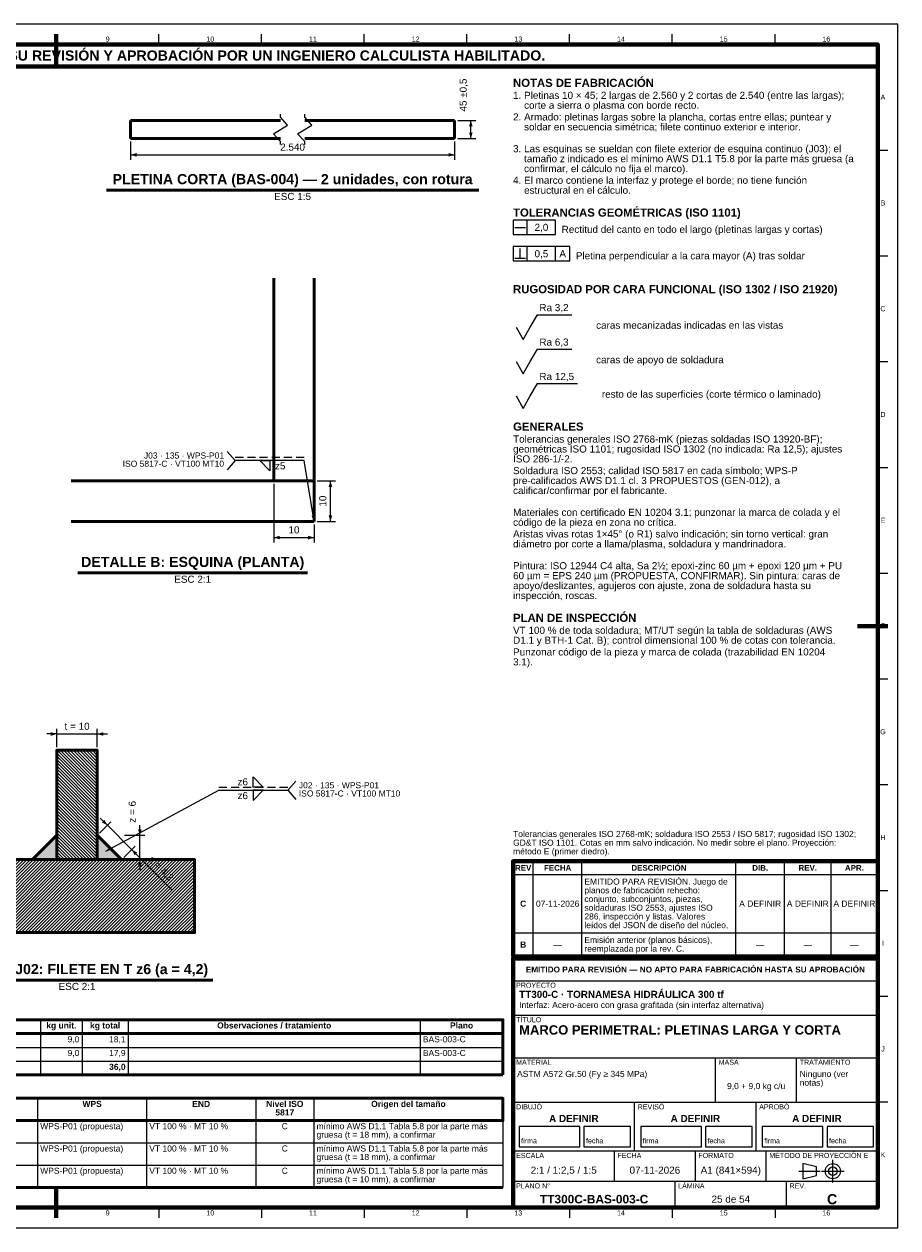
# Model space of a CAD drawing. Header units: millimetres. Extents: x 0 to 841, y 0 to 594.
# Tile 2 of 2: x 410 to 841, y 0 to 594. Entities that reach past the tile are written whole.
import ezdxf
from ezdxf.enums import TextEntityAlignment as Align

# ---------------------------------------------------------------- set-up
doc = ezdxf.new("R2010")
doc.units = ezdxf.units.MM
doc.linetypes.add('EJE', pattern=[31, 20, -4, 3, -4])
doc.linetypes.add('OCULTO', pattern=[6, 4, -2])
for name, color, linetype, lineweight in [('ACH', 7, 'CONTINUOUS', 13), ('COTA', 7, 'CONTINUOUS', 25), ('EJE', 7, 'EJE', 25), ('FINA', 7, 'CONTINUOUS', 25), ('MARCO', 7, 'CONTINUOUS', 70), ('OCU', 7, 'OCULTO', 25), ('TXT', 7, 'CONTINUOUS', 25), ('VIS', 7, 'CONTINUOUS', 50)]:
    doc.layers.add(name, color=color, linetype=linetype, lineweight=lineweight)
doc.styles.add('STD', font='LiberationSans-Regular.ttf')
doc.styles.add('STDB', font='LiberationSans-Bold.ttf')

msp = doc.modelspace()

# ---------------------------------------------------------------- hatches: boundary and pattern name
at = {"layer": 'ACH'}
h = msp.add_hatch(dxfattribs=at)
h.set_pattern_fill('ANSI31', scale=0.35, angle=90)
h.paths.add_polyline_path([(425.75, 181.72), (445.75, 181.72), (445.75, 235.72), (425.75, 235.72)])
h = msp.add_hatch(color=7, dxfattribs=at)
h.dxf.hatch_style = 1
h.paths.add_polyline_path([(425.75, 181.72), (413.75, 181.72), (425.75, 193.72)])
h = msp.add_hatch(color=7, dxfattribs=at)
h.dxf.hatch_style = 1
h.paths.add_polyline_path([(445.75, 181.72), (457.75, 181.72), (445.75, 193.72)])
h = msp.add_hatch(dxfattribs=at)
h.set_pattern_fill('ANSI31', scale=0.35)
h.paths.add_polyline_path([(377.75, 145.72), (493.75, 145.72), (493.75, 181.72), (377.75, 181.72)])

# ---------------------------------------------------------------- linework, layer by layer
at = {"layer": 'COTA'}
for p, q in [((623.65, 546.5), (632.65, 546.5)), ((630.15, 537.5), (630.15, 546.5)), ((462.15, 536), (462.15, 527)), ((622.15, 536), (622.15, 527)), ((623.65, 537.5), (632.65, 537.5)), ((462.15, 529.5), (622.15, 529.5)), ((651.9, 493.7), (657.1, 493.7)), ((658, 490.2), (658, 497.2)), ((654.5, 478.5), (654.5, 483.3)), ((658, 477.2), (658, 484.2)), ((672, 477.2), (672, 484.2)), ((651.9, 478.5), (657.1, 478.5)), ((513.84, 378.62), (509.84, 383.12)), ((513.84, 378.62), (509.84, 374.12)), ((547.84, 378.62), (513.84, 378.62)), ((552.84, 348.62), (547.84, 378.62)), ((554.34, 368.62), (563.34, 368.62)), ((560.84, 348.62), (560.84, 368.62)), ((532.84, 367.12), (532.84, 338.12)), ((552.84, 347.12), (552.84, 338.12)), ((554.34, 348.62), (563.34, 348.62)), ((532.84, 340.62), (552.84, 340.62)), ((425.75, 243.72), (420.75, 243.72)), ((425.75, 237.22), (425.75, 246.22)), ((425.75, 243.72), (445.75, 243.72)), ((445.75, 237.22), (445.75, 246.22)), ((445.75, 243.72), (450.75, 243.72)), ((539.75, 215.92), (543.75, 220.42)), ((449.95, 185.92), (505.75, 215.92)), ((505.75, 215.92), (539.75, 215.92)), ((539.75, 215.92), (543.75, 211.42)), ((450.7, 198.67), (447.16, 202.21)), ((446.81, 194.79), (452.47, 200.44)), ((450.7, 198.67), (462.7, 186.67)), ((466.75, 193.72), (466.75, 198.72)), ((459.25, 193.72), (469.25, 193.72)), ((466.75, 181.72), (466.75, 193.72)), ((458.81, 182.79), (464.47, 188.44)), ((462.7, 186.67), (466.24, 183.14)), ((462.7, 186.67), (482.48, 166.89)), ((459.25, 181.72), (469.25, 181.72)), ((466.75, 181.72), (466.75, 176.72))]:
    msp.add_line(p, q, dxfattribs=at)
for points in [[(651, 490.2), (672, 490.2), (672, 497.2), (651, 497.2)], [(651, 477.2), (679, 477.2), (679, 484.2), (651, 484.2)], [(530.97, 378.62), (530.97, 373.62), (525.97, 378.62)], [(522.62, 217.52), (522.62, 222.52), (527.62, 217.52)], [(522.62, 215.92), (522.62, 210.92), (527.62, 215.92)]]:
    msp.add_lwpolyline(points, close=True, dxfattribs=at)
for points in [[(659.5, 444.5), (663, 450.6), (679.99, 450.6)], [(652.5, 444.5), (656, 438.4), (659.5, 444.5)], [(659.5, 427.5), (663, 433.6), (679.99, 433.6)], [(652.5, 427.5), (656, 421.4), (659.5, 427.5)], [(659.5, 410.5), (663, 416.6), (682.82, 416.6)], [(652.5, 410.5), (656, 404.4), (659.5, 410.5)]]:
    msp.add_lwpolyline(points, dxfattribs=at)
for points in [[(630.15, 546.5), (629.25, 543.5), (631.05, 543.5)], [(630.15, 537.5), (631.05, 540.5), (629.25, 540.5)], [(462.15, 529.5), (465.15, 528.6), (465.15, 530.4)], [(622.15, 529.5), (619.15, 530.4), (619.15, 528.6)], [(560.84, 368.62), (559.94, 365.62), (561.74, 365.62)], [(552.84, 348.62), (553.24, 351.73), (551.46, 351.43)], [(560.84, 348.62), (561.74, 351.62), (559.94, 351.62)], [(532.84, 340.62), (535.84, 339.72), (535.84, 341.52)], [(552.84, 340.62), (549.84, 341.52), (549.84, 339.72)], [(425.75, 243.72), (422.75, 244.62), (422.75, 242.82)], [(445.75, 243.72), (448.75, 242.82), (448.75, 244.62)], [(450.7, 198.67), (449.21, 201.43), (447.94, 200.16)], [(466.75, 193.72), (467.65, 196.72), (465.85, 196.72)], [(449.95, 185.92), (453.02, 186.55), (452.17, 188.14)], [(462.7, 186.67), (464.18, 183.92), (465.46, 185.19)], [(466.75, 181.72), (465.85, 178.72), (467.65, 178.72)]]:
    msp.add_solid(points, dxfattribs=at)
at = {"layer": 'EJE'}
for p, q in [((808.88, 22.42), (808.88, 33.58)), ((792.14, 28), (802.68, 28)), ((803.3, 28), (814.46, 28))]:
    msp.add_line(p, q, dxfattribs=at)
at = {"layer": 'FINA'}
for p, q in [((425.5, 584), (425.5, 589)), ((476.19, 584), (476.19, 589)), ((526.88, 584), (526.88, 589)), ((577.56, 584), (577.56, 589)), ((628.25, 584), (628.25, 589)), ((678.94, 584), (678.94, 589)), ((729.62, 584), (729.62, 589)), ((780.31, 584), (780.31, 589)), ((831, 531.82), (836, 531.82)), ((831, 479.64), (836, 479.64)), ((831, 427.45), (836, 427.45)), ((831, 375.27), (836, 375.27)), ((831, 323.09), (836, 323.09)), ((831, 270.91), (836, 270.91)), ((831, 218.73), (836, 218.73)), ((661, 134), (661, 180.9)), ((685, 134), (685, 180.9)), ((761, 134), (761, 180.9)), ((785, 134), (785, 180.9)), ((808, 134), (808, 180.9)), ((651, 174.4), (831, 174.4)), ((831, 166.55), (836, 166.55)), ((651, 145.6), (831, 145.6)), ((651, 134), (831, 134)), ((651, 133), (831, 133)), ((651, 122), (831, 122)), ((831, 114.36), (836, 114.36)), ((417.78, 102.7), (417.78, 75.5)), ((438.2, 102.7), (438.2, 75.5)), ((461.02, 102.7), (461.02, 75.5)), ((605.16, 102.7), (605.16, 75.5)), ((651, 105), (831, 105)), ((25, 95.9), (646, 95.9)), ((25, 89.1), (646, 89.1)), ((651, 84), (831, 84)), ((751, 62), (751, 84)), ((791, 62), (791, 84)), ((25, 82.3), (646, 82.3)), ((416.27, 64), (416.27, 20)), ((470.11, 64), (470.11, 20)), ((523.95, 64), (523.95, 20)), ((552.67, 64), (552.67, 20)), ((646, 64), (646, 20)), ((651, 62), (831, 62)), ((711, 38), (711, 62)), ((771, 38), (771, 62)), ((831, 62.18), (836, 62.18)), ((25, 53), (646, 53)), ((25, 42), (646, 42)), ((651, 38), (831, 38)), ((701, 23), (701, 38)), ((741, 23), (741, 38)), ((776, 23), (776, 38)), ((25, 31), (646, 31)), ((651, 23), (831, 23)), ((731, 10), (731, 23)), ((786, 10), (786, 23)), ((425.5, 10), (425.5, 5)), ((476.19, 10), (476.19, 5)), ((526.88, 10), (526.88, 5)), ((577.56, 10), (577.56, 5)), ((628.25, 10), (628.25, 5)), ((678.94, 10), (678.94, 5)), ((729.62, 10), (729.62, 5)), ((780.31, 10), (780.31, 5))]:
    msp.add_line(p, q, dxfattribs=at)
for points in [[(0, 0), (841, 0), (841, 594), (0, 594)], [(654, 40), (684, 40), (684, 50), (654, 50)], [(686, 40), (709, 40), (709, 50), (686, 50)], [(714, 40), (744, 40), (744, 50), (714, 50)], [(746, 40), (769, 40), (769, 50), (746, 50)], [(774, 40), (804, 40), (804, 50), (774, 50)], [(806, 40), (829, 40), (829, 50), (806, 50)], [(794, 24.28), (800.82, 25.83), (800.82, 30.17), (794, 31.72)]]:
    msp.add_lwpolyline(points, close=True, dxfattribs=at)
for points in [[(536.15, 534.5), (536.15, 536), (532.65, 539.8), (539.65, 544.2), (536.15, 548), (536.15, 549.5)], [(548.15, 534.5), (548.15, 536), (544.65, 539.8), (551.65, 544.2), (548.15, 548), (548.15, 549.5)]]:
    msp.add_lwpolyline(points, dxfattribs=at)
for radius in [3.72, 2.17]:
    msp.add_circle((808.88, 28), radius, dxfattribs=at)
at = {"layer": 'MARCO'}
for p, q in [((425.5, 589), (425.5, 574)), ((836, 297), (821, 297)), ((425.5, 5), (425.5, 20))]:
    msp.add_line(p, q, dxfattribs=at)
for points in [[(20, 10), (831, 10), (831, 584), (20, 584)], [(20, 573), (831, 573), (831, 584), (20, 584)], [(651, 134), (831, 134), (831, 180.9), (651, 180.9)], [(651, 10), (831, 10), (831, 133), (651, 133)]]:
    msp.add_lwpolyline(points, close=True, dxfattribs=at)
at = {"layer": 'OCU'}
for p, q in [((547.84, 380.22), (513.84, 380.22)), ((505.75, 217.52), (539.75, 217.52))]:
    msp.add_line(p, q, dxfattribs=at)
at = {"layer": 'VIS'}
for p, q in [((450.22, 512.1), (634.08, 512.1)), ((436.19, 323.22), (549.5, 323.22)), ((368.68, 122.32), (502.82, 122.32)), ((646, 102.7), (646, 75.5)), ((25, 75.5), (646, 75.5)), ((25, 20), (646, 20))]:
    msp.add_line(p, q, dxfattribs=at)
for points in [[(462.15, 537.5), (462.15, 546.5)], [(462.15, 546.5), (536.15, 546.5)], [(548.15, 546.5), (622.15, 546.5)], [(622.15, 537.5), (622.15, 546.5)], [(462.15, 537.5), (536.15, 537.5)], [(548.15, 537.5), (622.15, 537.5)], [(532.84, 368.62), (532.84, 468.62)], [(552.84, 368.62), (552.84, 468.62)], [(432.84, 368.62), (552.84, 368.62)], [(532.84, 368.62), (552.84, 368.62)], [(552.84, 348.62), (552.84, 368.62)], [(432.84, 348.62), (552.84, 348.62)]]:
    msp.add_lwpolyline(points, dxfattribs=at)
for points in [[(425.75, 181.72), (445.75, 181.72), (445.75, 235.72), (425.75, 235.72)], [(425.75, 181.72), (413.75, 181.72), (425.75, 193.72)], [(425.75, 181.72), (413.75, 181.72), (425.75, 193.72)], [(445.75, 181.72), (457.75, 181.72), (445.75, 193.72)], [(445.75, 181.72), (457.75, 181.72), (445.75, 193.72)], [(377.75, 145.72), (493.75, 145.72), (493.75, 181.72), (377.75, 181.72)], [(25, 95.9), (646, 95.9), (646, 102.7), (25, 102.7)], [(25, 53), (646, 53), (646, 64), (25, 64)]]:
    msp.add_lwpolyline(points, close=True, dxfattribs=at)

# ---------------------------------------------------------------- texts
at = {"layer": 'TXT'}
for s, height, style, p in [('ESTOS PLANOS NO SON VÁLIDOS PARA FABRICACIÓN HASTA SU REVISIÓN Y APROBACIÓN POR UN INGENIERO CALCULISTA HABILITADO.', 5, 'STDB', (425.5, 578.5)), ('9', 2.5, 'STD', (450.84, 586.6)), ('10', 2.5, 'STD', (501.53, 586.6)), ('11', 2.5, 'STD', (552.22, 586.6)), ('12', 2.5, 'STD', (602.91, 586.6)), ('13', 2.5, 'STD', (653.59, 586.6)), ('14', 2.5, 'STD', (704.28, 586.6)), ('15', 2.5, 'STD', (754.97, 586.6)), ('16', 2.5, 'STD', (805.66, 586.6)), ('A', 2.5, 'STD', (833.6, 557.91)), ('B', 2.5, 'STD', (833.6, 505.73)), ('2,0', 3.5, 'STD', (665, 493.7)), ('0,5', 3.5, 'STD', (665, 480.7)), ('A', 3.5, 'STD', (675.5, 480.7)), ('C', 2.5, 'STD', (833.6, 453.55)), ('D', 2.5, 'STD', (833.6, 401.36)), ('E', 2.5, 'STD', (833.6, 349.18)), ('F', 2.5, 'STD', (833.6, 297)), ('G', 2.5, 'STD', (833.6, 244.82)), ('H', 2.5, 'STD', (833.6, 192.64)), ('REV', 2.8, 'STDB', (656, 177.65)), ('FECHA', 2.8, 'STDB', (673, 177.65)), ('DESCRIPCIÓN', 2.8, 'STDB', (723, 177.65)), ('DIB.', 2.8, 'STDB', (773, 177.65)), ('REV.', 2.8, 'STDB', (796.5, 177.65)), ('APR.', 2.8, 'STDB', (819.5, 177.65)), ('C', 3, 'STDB', (656, 160)), ('07-11-2026', 3, 'STD', (673, 160)), ('A DEFINIR', 3, 'STD', (773, 160)), ('A DEFINIR', 3, 'STD', (796.5, 160)), ('A DEFINIR', 3, 'STD', (819.5, 160)), ('B', 3, 'STDB', (656, 139.8)), ('—', 3, 'STD', (673, 139.8)), ('—', 3, 'STD', (773, 139.8)), ('—', 3, 'STD', (796.5, 139.8)), ('—', 3, 'STD', (819.5, 139.8)), ('I', 2.5, 'STD', (833.6, 140.45)), ('EMITIDO PARA REVISIÓN — NO APTO PARA FABRICACIÓN HASTA SU APROBACIÓN', 2.9, 'STDB', (741, 127.5)), ('kg unit.', 3, 'STDB', (427.99, 99.9)), ('kg total', 3, 'STDB', (449.61, 99.9)), ('Observaciones / tratamiento', 3, 'STDB', (533.09, 99.9)), ('Plano', 3, 'STDB', (625.58, 99.9)), ('J', 2.5, 'STD', (833.6, 88.27)), ('9,0 + 9,0 kg c/u', 3, 'STD', (771, 70)), ('WPS', 3, 'STDB', (443.19, 61.2)), ('END', 3, 'STDB', (497.03, 61.2)), ('Nivel ISO', 3, 'STDB', (538.31, 61.2)), ('Origen del tamaño', 3, 'STDB', (599.34, 61.2)), ('5817', 3, 'STDB', (538.31, 57)), ('A DEFINIR', 3.5, 'STDB', (681, 54)), ('A DEFINIR', 3.5, 'STDB', (741, 54)), ('A DEFINIR', 3.5, 'STDB', (801, 54)), ('C', 3, 'STD', (538.31, 50.2)), ('C', 3, 'STD', (538.31, 39.2)), ('K', 2.5, 'STD', (833.6, 36.09)), ('C', 3, 'STD', (538.31, 28.2)), ('2:1 / 1:2,5 / 1:5', 3.5, 'STD', (676, 28.5)), ('07-11-2026', 3.5, 'STD', (721, 28.5)), ('A1 (841×594)', 3.5, 'STD', (758.5, 28.5)), ('TT300C-BAS-003-C', 4.2, 'STDB', (691, 14.2)), ('25 de 54', 3.5, 'STD', (758.5, 14.2)), ('C', 5, 'STDB', (808.5, 14.2)), ('9', 2.5, 'STD', (450.84, 7.4)), ('10', 2.5, 'STD', (501.53, 7.4)), ('11', 2.5, 'STD', (552.22, 7.4)), ('12', 2.5, 'STD', (602.91, 7.4)), ('13', 2.5, 'STD', (653.59, 7.4)), ('14', 2.5, 'STD', (704.28, 7.4)), ('15', 2.5, 'STD', (754.97, 7.4)), ('16', 2.5, 'STD', (805.66, 7.4))]:
    msp.add_text(s, height=height, dxfattribs=dict(at, style=style)).set_placement(p, align=Align.MIDDLE_CENTER)
at = {"layer": 'TXT', "style": 'STD'}
for s, rotation, p in [('45 ±0,5', 90, (629.15, 558.97)), ('10', 90, (559.84, 358.62)), ('z = 6', 90, (465.75, 205.31)), ('a = 4,2', -45, (475.32, 175.47))]:
    msp.add_text(s, height=3.5, rotation=rotation, dxfattribs=at).set_placement(p, align=Align.BOTTOM_CENTER)
at = {"layer": 'TXT'}
for s, height, style, p in [('NOTAS DE FABRICACIÓN', 4, 'STDB', (651, 567)), ('1. Pletinas 10 × 45; 2 largas de 2.560 y 2 cortas de 2.540 (entre las largas);', 3.5, 'STD', (651, 560.6)), ('    corte a sierra o plasma con borde recto.', 3.5, 'STD', (651, 555.7)), ('2. Armado: pletinas largas sobre la plancha, cortas entre ellas; puntear y', 3.5, 'STD', (651, 549.93)), ('    soldar en secuencia simétrica; filete continuo exterior e interior.', 3.5, 'STD', (651, 545.03)), ('3. Las esquinas se sueldan con filete exterior de esquina continuo (J03); el', 3.5, 'STD', (651, 534.25)), ('    tamaño z indicado es el mínimo AWS D1.1 T5.8 por la parte más gruesa (a', 3.5, 'STD', (651, 529.35)), ('    confirmar, el cálculo no fija el marco).', 3.5, 'STD', (651, 524.45)), ('4. El marco contiene la interfaz y protege el borde; no tiene función', 3.5, 'STD', (651, 518.68)), ('    estructural en el cálculo.', 3.5, 'STD', (651, 513.78)), ('TOLERANCIAS GEOMÉTRICAS (ISO 1101)', 4, 'STDB', (651, 503)), ('RUGOSIDAD POR CARA FUNCIONAL (ISO 1302 / ISO 21920)', 4, 'STDB', (651, 465.2)), ('GENERALES', 4, 'STDB', (651, 397.4)), ('Tolerancias generales ISO 2768-mK (piezas soldadas ISO 13920-BF);', 3.5, 'STD', (651, 391)), ('geométricas ISO 1101; rugosidad ISO 1302 (no indicada: Ra 12,5); ajustes', 3.5, 'STD', (651, 386.1)), ('ISO 286-1/-2.', 3.5, 'STD', (651, 381.2)), ('Soldadura ISO 2553; calidad ISO 5817 en cada símbolo; WPS-P', 3.5, 'STD', (651, 375.43)), ('pre-calificados AWS D1.1 cl. 3 PROPUESTOS (GEN-012), a', 3.5, 'STD', (651, 370.53)), ('calificar/confirmar por el fabricante.', 3.5, 'STD', (651, 365.63)), ('código de la pieza en zona no crítica.', 3.5, 'STD', (651, 349.95)), ('Materiales con certificado EN 10204 3.1; punzonar la marca de colada y el', 3.5, 'STD', (651, 354.85)), ('Aristas vivas rotas 1×45° (o R1) salvo indicación; sin torno vertical: gran', 3.5, 'STD', (651, 344.18)), ('diámetro por corte a llama/plasma, soldadura y mandrinadora.', 3.5, 'STD', (651, 339.28)), ('Pintura: ISO 12944 C4 alta, Sa 2½; epoxi-zinc 60 µm + epoxi 120 µm + PU', 3.5, 'STD', (651, 328.5)), ('60 µm = EPS 240 µm (PROPUESTA, CONFIRMAR). Sin pintura: caras de', 3.5, 'STD', (651, 323.6)), ('apoyo/deslizantes, agujeros con ajuste, zona de soldadura hasta su', 3.5, 'STD', (651, 318.7)), ('inspección, roscas.', 3.5, 'STD', (651, 313.8)), ('PLAN DE INSPECCIÓN', 4, 'STDB', (651, 303.03)), ('VT 100 % de toda soldadura; MT/UT según la tabla de soldaduras (AWS', 3.5, 'STD', (651, 296.63)), ('D1.1 y BTH-1 Cat. B); control dimensional 100 % de cotas con tolerancia.', 3.5, 'STD', (651, 291.73)), ('Punzonar código de la pieza y marca de colada (trazabilidad EN 10204', 3.5, 'STD', (651, 285.95)), ('3.1).', 3.5, 'STD', (651, 281.05)), ('J02 · 135 · WPS-P01', 3, 'STD', (545.25, 219.92)), ('ISO 5817-C · VT100 MT10', 3, 'STD', (545.25, 215.87)), ('EMITIDO PARA REVISIÓN. Juego de', 3, 'STD', (686.2, 172.4)), ('planos de fabricación rehecho:', 3, 'STD', (686.2, 168.1)), ('conjunto, subconjuntos, piezas,', 3, 'STD', (686.2, 163.8)), ('soldaduras ISO 2553, ajustes ISO', 3, 'STD', (686.2, 159.5)), ('286, inspección y listas. Valores', 3, 'STD', (686.2, 155.2)), ('leídos del JSON de diseño del núcleo.', 3, 'STD', (686.2, 150.9)), ('Emisión anterior (planos básicos),', 3, 'STD', (686.2, 143.6)), ('reemplazada por la rev. C.', 3, 'STD', (686.2, 139.3)), ('PROYECTO', 2.5, 'STD', (652.5, 121)), ('TT300-C · TORNAMESA HIDRÁULICA 300 tf', 3.5, 'STDB', (654, 117)), ('Interfaz: Acero-acero con grasa grafitada (sin interfaz alternativa)', 3, 'STD', (654, 111.5)), ('TÍTULO', 2.5, 'STD', (652.5, 104)), ('MARCO PERIMETRAL: PLETINAS LARGA Y CORTA', 4.6, 'STDB', (654, 100)), ('MATERIAL', 2.5, 'STD', (652.5, 83)), ('ASTM A572 Gr.50 (Fy ≥ 345 MPa)', 3, 'STD', (653, 77.5)), ('MASA', 2.5, 'STD', (752.5, 83)), ('TRATAMIENTO', 2.5, 'STD', (792.5, 83)), ('Ninguno (ver', 3, 'STD', (792.5, 77.5)), ('notas)', 3, 'STD', (792.5, 73.2)), ('DIBUJÓ', 2.5, 'STD', (652.5, 61)), ('REVISÓ', 2.5, 'STD', (712.5, 61)), ('APROBÓ', 2.5, 'STD', (772.5, 61)), ('ESCALA', 2.5, 'STD', (652.5, 37)), ('FECHA', 2.5, 'STD', (702.5, 37)), ('FORMATO', 2.5, 'STD', (742.5, 37)), ('MÉTODO DE PROYECCIÓN E', 2.5, 'STD', (777.5, 37)), ('PLANO N°', 2.5, 'STD', (652.5, 22)), ('LÁMINA', 2.5, 'STD', (732.5, 22)), ('REV.', 2.5, 'STD', (787.5, 22))]:
    msp.add_text(s, height=height, dxfattribs=dict(at, style=style)).set_placement(p, align=Align.TOP_LEFT)
for s, height, style, p in [('2.540', 3.5, 'STD', (542.15, 530.5)), ('PLETINA CORTA (BAS-004) — 2 unidades, con rotura', 5, 'STDB', (542.15, 513.5)), ('10', 3.5, 'STD', (542.84, 341.62)), ('DETALLE B: ESQUINA (PLANTA)', 5, 'STDB', (492.84, 324.62)), ('t = 10', 3.5, 'STD', (435.75, 244.72)), ('DETALLE J02: FILETE EN T z6 (a = 4,2)', 5, 'STDB', (435.75, 123.72))]:
    msp.add_text(s, height=height, dxfattribs=dict(at, style=style)).set_placement(p, align=Align.BOTTOM_CENTER)
at = {"layer": 'TXT', "style": 'STD'}
for s, p in [('ESC 1:5', (542.15, 510.7)), ('ESC 2:1', (492.84, 321.82)), ('ESC 2:1', (435.75, 120.92))]:
    msp.add_text(s, height=3.5, dxfattribs=at).set_placement(p, align=Align.TOP_CENTER)
for s, height, p in [('Rectitud del canto en todo el largo (pletinas largas y cortas)', 3.5, (675, 492.7)), ('Pletina perpendicular a la cara mayor (A) tras soldar', 3.5, (682, 479.7)), ('caras mecanizadas indicadas en las vistas', 3.5, (691.99, 445.4)), ('caras de apoyo de soldadura', 3.5, (691.99, 428.4)), ('resto de las superficies (corte térmico o laminado)', 3.5, (694.82, 411.4)), ('z5', 3.5, (533.47, 376.02)), ('BAS-003-C', 3, (606.46, 93.1)), ('BAS-003-C', 3, (606.46, 86.3)), ('WPS-P01 (propuesta)', 3, (417.57, 50.2)), ('VT 100 % · MT 10 %', 3, (471.41, 50.2)), ('gruesa (t = 18 mm), a confirmar', 3, (553.97, 46)), ('mínimo AWS D1.1 Tabla 5.8 por la parte más', 3, (553.97, 50.2)), ('WPS-P01 (propuesta)', 3, (417.57, 39.2)), ('VT 100 % · MT 10 %', 3, (471.41, 39.2)), ('gruesa (t = 18 mm), a confirmar', 3, (553.97, 35)), ('mínimo AWS D1.1 Tabla 5.8 por la parte más', 3, (553.97, 39.2)), ('WPS-P01 (propuesta)', 3, (417.57, 28.2)), ('VT 100 % · MT 10 %', 3, (471.41, 28.2)), ('mínimo AWS D1.1 Tabla 5.8 por la parte más', 3, (553.97, 28.2)), ('gruesa (t = 10 mm), a confirmar', 3, (553.97, 24))]:
    msp.add_text(s, height=height, dxfattribs=at).set_placement(p, align=Align.MIDDLE_LEFT)
for s, height, p in [('Ra 3,2', 3.5, (664, 451.3)), ('Ra 6,3', 3.5, (664, 434.3)), ('Ra 12,5', 3.5, (664, 417.3)), ('Tolerancias generales ISO 2768-mK; soldadura ISO 2553 / ISO 5817; rugosidad ISO 1302;', 3, (651, 192)), ('GD&T ISO 1101. Cotas en mm salvo indicación. No medir sobre el plano. Proyección:', 3, (651, 187.7)), ('método E (primer diedro).', 3, (651, 183.4)), ('firma', 2.5, (655, 41)), ('fecha', 2.5, (687, 41)), ('firma', 2.5, (715, 41)), ('fecha', 2.5, (747, 41)), ('firma', 2.5, (775, 41)), ('fecha', 2.5, (807, 41))]:
    msp.add_text(s, height=height, dxfattribs=at).set_placement(p, align=Align.BOTTOM_LEFT)
for s, p in [('J03 · 135 · WPS-P01', (508.34, 382.62)), ('ISO 5817-C · VT100 MT10', (508.34, 378.57))]:
    msp.add_text(s, height=3, dxfattribs=at).set_placement(p, align=Align.TOP_RIGHT)
at = {"layer": 'TXT'}
for s, height, style, p in [('z6', 3.5, 'STD', (520.12, 220.12)), ('z6', 3.5, 'STD', (520.12, 213.32)), ('9,0', 3, 'STD', (436.9, 93.1)), ('18,1', 3, 'STD', (459.72, 93.1)), ('9,0', 3, 'STD', (436.9, 86.3)), ('17,9', 3, 'STD', (459.72, 86.3)), ('36,0', 3, 'STDB', (459.72, 79.5))]:
    msp.add_text(s, height=height, dxfattribs=dict(at, style=style)).set_placement(p, align=Align.MIDDLE_RIGHT)

doc.saveas('drawing.dxf')
